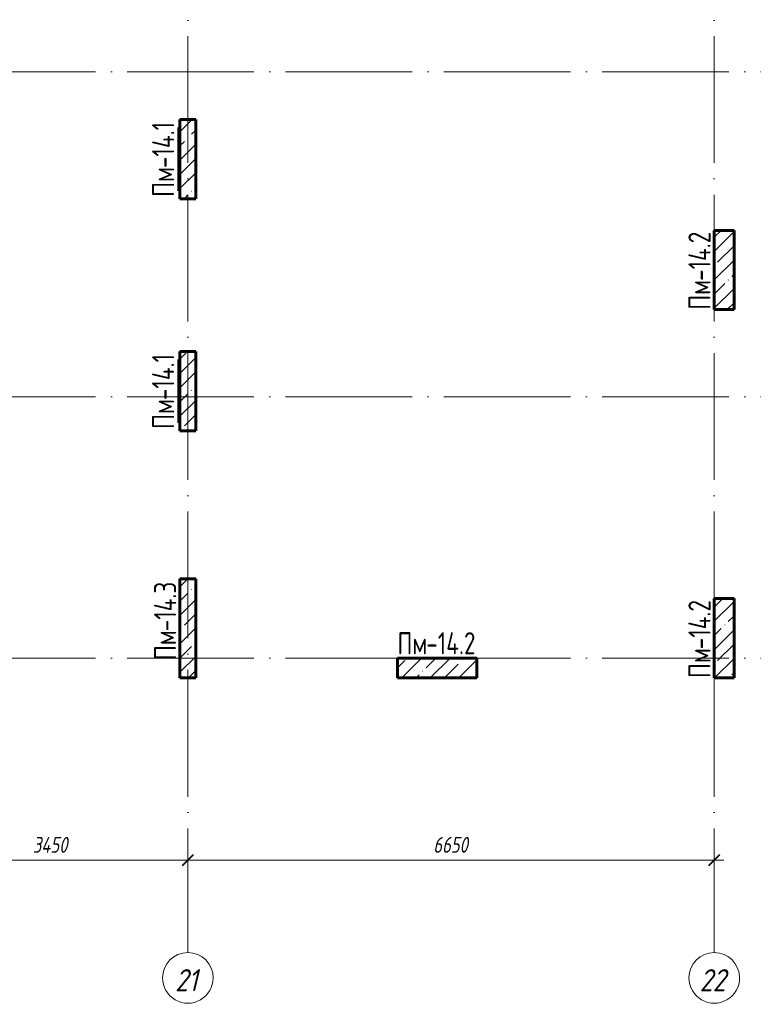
# Model space of a CAD drawing. Header units: millimetres. Extents: x 6092 to 78668, y -4371 to 43873.
# Tile 9 of 13: x 61376 to 70643, y -4371 to 8060. Entities that reach past the tile are written whole.
import ezdxf

# ---------------------------------------------------------------- set-up
doc = ezdxf.new("R2010")
doc.units = ezdxf.units.MM
doc.linetypes.add('ADSK_Линия сетки', pattern=[2000, 1600, -200, 0, -200])
for name, color, linetype, lineweight in [('A-____-____-DIMS', 211, 'Continuous', 9), ('A-____-____-DIMS-80', 211, 'Continuous', 9), ('S-COLS-____-IDEN', 171, 'Continuous', 20), ('S-COLS-____-MCUT', 52, 'Continuous', 40), ('S-COLS-____-OTLN', 52, 'Continuous', 18), ('S-GRID-____-IDEN', 1, 'Continuous', 20), ('S-GRID-____-OTLN', 1, 'Continuous', 9)]:
    doc.layers.add(name, color=color, linetype=linetype, lineweight=lineweight)
doc.styles.add('GOST Common', font='GOST_Common.ttf', dxfattribs={"width": 0.8, "height": 280})
doc.styles.add('GOST Common_I', font='GOST_Common Italic.ttf', dxfattribs={"width": 0.9, "height": 280})
doc.styles.add('GOST Common_I_1', font='GOST_Common Italic.ttf', dxfattribs={"width": 0.8, "height": 200})
doc.dimstyles.new('ADSK_Округление_5мм__Узкий_', dxfattribs={"dimscale": 304.8, "dimtxt": 0.659918, "dimasz": 0.472441, "dimexe": 0.393701, "dimexo": 0.000861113, "dimgap": 0.104987, "dimtad": 1, "dimdec": 0, "dimlfac": 304.8, "dimrnd": 5, "dimdsep": 46, "dimtxsty": 'GOST Common_I_1', "dimblk1": 'OBLIQUE', "dimblk2": 'OBLIQUE', "dimsah": 1, "dimcen": 0.09, "dimdle": 0.393701, "dimazin": 0, "dimtfac": 1, "dimtdec": 4, "dimtix": 1, "dimtmove": 0, "dimatfit": 3, "dimfxl": 1, "dimtvp": 1, "dimtfill": 1, "dimtolj": 1, "dimtzin": 0, "dimlwd": 20, "dimlwe": 20, "dimarcsym": 2})
pattern_1 = [(45, (16130.72, 8588.57), (-179.6051, 179.6051), []), (45, (16310.33, 8588.57), (-179.6051, 179.6051), [317.5, -63.5, 2.682, -60.818])]

# ---------------------------------------------------------------- blocks, each defined once
blk = doc.blocks.new('Ось сетки - Круг_Ø8 мм-6408-КЖ1_ПЭ_ВЭ14_Маркировка_Пилоны')
at = {"layer": 'S-GRID-____-IDEN'}
for start, end in [(90, 270), (270, 90)]:
    blk.add_arc((6412, 0), 320, start, end, dxfattribs=at)
blk = doc.blocks.new('DIMBLOCK21-КЖ1_ПЭ_ВЭ14_Маркировка_Пилоны')
at = {"layer": 'A-____-____-DIMS-80', "lineweight": 40}
for p, q in [((60050, -2551), (60122, -2479)), ((63500, -2551), (63572, -2479)), ((60050, -2551), (59978, -2623)), ((63500, -2551), (63428, -2623))]:
    blk.add_line(p, q, dxfattribs=at)
at = {"layer": 'A-____-____-DIMS-80', "lineweight": 20}
for p, q in [((60050, -2551), (60050, -2529)), ((60050, -2551), (63500, -2551)), ((60050, -2551), (60050, -2671)), ((63500, -2551), (63500, -2529)), ((63500, -2551), (63500, -2671))]:
    blk.add_line(p, q, dxfattribs=at)
at = {"layer": 'A-____-____-DIMS-80', "color": 0, "lineweight": 20, "insert": (61541, -2258), "char_height": 200, "width": 560.47, "attachment_point": 1, "line_spacing_factor": 1.022761, "style": 'GOST Common_I_1', "bg_fill": 3, "box_fill_scale": 1.25, "bg_fill_color": 256, "bg_fill_true_color": 13158600, "bg_fill_transparency": 0}
blk.add_mtext('3450', dxfattribs=at)
blk = doc.blocks.new('_Oblique')
at = {"color": 0, "linetype": 'ByBlock', "lineweight": -2}
blk.add_line((-0.5, -0.5), (0.5, 0.5), dxfattribs=at)
blk = doc.blocks.new('DIMBLOCK22-КЖ1_ПЭ_ВЭ14_Маркировка_Пилоны')
at = {"layer": 'A-____-____-DIMS-80', "lineweight": 40}
for p, q in [((63500, -2551), (63572, -2479)), ((70150, -2551), (70222, -2479)), ((63500, -2551), (63428, -2623)), ((70150, -2551), (70078, -2623))]:
    blk.add_line(p, q, dxfattribs=at)
at = {"layer": 'A-____-____-DIMS-80', "lineweight": 20}
for p, q in [((63500, -2551), (63500, -2529)), ((63500, -2551), (70270, -2551)), ((63500, -2551), (63500, -2671)), ((70150, -2551), (70150, -2529)), ((70150, -2551), (70150, -2671))]:
    blk.add_line(p, q, dxfattribs=at)
at = {"layer": 'A-____-____-DIMS-80', "color": 0, "lineweight": 20, "insert": (66600, -2258), "char_height": 200, "width": 540.02, "attachment_point": 1, "line_spacing_factor": 1.022761, "style": 'GOST Common_I_1', "bg_fill": 3, "box_fill_scale": 1.25, "bg_fill_color": 256, "bg_fill_true_color": 13158600, "bg_fill_transparency": 0}
blk.add_mtext('6650', dxfattribs=at)
blk = doc.blocks.new('ADSK_Марка_НесущаяКолонна - Марка_Полка 10 мм-207763-КЖ1_ПЭ_ВЭ14_Маркировка_Пилоны')
at = {"layer": 'S-COLS-____-IDEN'}
blk.add_line((45375, 5970), (45375, 6770), dxfattribs=at)
blk = doc.blocks.new('DIMBLOCK76-КЖ1_ПЭ_ВЭ14_Маркировка_Пилоны')
at = {"layer": 'A-____-____-DIMS-80', "lineweight": 40}
for p, q in [((60050, -2551), (60122, -2479)), ((63500, -2551), (63572, -2479)), ((60050, -2551), (59978, -2623)), ((63500, -2551), (63428, -2623))]:
    blk.add_line(p, q, dxfattribs=at)
at = {"layer": 'A-____-____-DIMS-80', "lineweight": 20}
for p, q in [((60050, -2551), (60050, -2529)), ((60050, -2551), (63500, -2551)), ((60050, -2551), (60050, -2671)), ((63500, -2551), (63500, -2529)), ((63500, -2551), (63500, -2671))]:
    blk.add_line(p, q, dxfattribs=at)
at = {"layer": 'A-____-____-DIMS-80', "color": 0, "lineweight": 20, "insert": (61541, -2258), "char_height": 200, "width": 560.47, "attachment_point": 1, "line_spacing_factor": 1.022761, "style": 'GOST Common_I_1', "bg_fill": 3, "box_fill_scale": 1.25, "bg_fill_color": 256, "bg_fill_true_color": 13158600, "bg_fill_transparency": 0}
blk.add_mtext('3450', dxfattribs=at)
blk = doc.blocks.new('DIMBLOCK77-КЖ1_ПЭ_ВЭ14_Маркировка_Пилоны')
at = {"layer": 'A-____-____-DIMS-80', "lineweight": 40}
for p, q in [((63500, -2551), (63572, -2479)), ((70150, -2551), (70222, -2479)), ((63500, -2551), (63428, -2623)), ((70150, -2551), (70078, -2623))]:
    blk.add_line(p, q, dxfattribs=at)
at = {"layer": 'A-____-____-DIMS-80', "lineweight": 20}
for p, q in [((63500, -2551), (63500, -2529)), ((63500, -2551), (70270, -2551)), ((63500, -2551), (63500, -2671)), ((70150, -2551), (70150, -2529)), ((70150, -2551), (70150, -2671))]:
    blk.add_line(p, q, dxfattribs=at)
at = {"layer": 'A-____-____-DIMS-80', "color": 0, "lineweight": 20, "insert": (66600, -2258), "char_height": 200, "width": 540.02, "attachment_point": 1, "line_spacing_factor": 1.022761, "style": 'GOST Common_I_1', "bg_fill": 3, "box_fill_scale": 1.25, "bg_fill_color": 256, "bg_fill_true_color": 13158600, "bg_fill_transparency": 0}
blk.add_mtext('6650', dxfattribs=at)

msp = doc.modelspace()

# ---------------------------------------------------------------- hatches: boundary and pattern name
at = {"layer": 'S-COLS-____-OTLN', "lineweight": 9}
h = msp.add_hatch(dxfattribs=at)
h.set_pattern_fill('FP_1', color=256, style=0, pattern_type=2)
h.set_pattern_definition(pattern_1)
h.paths.add_polyline_path([(63600, 5800), (63600, 6800), (63400, 6800), (63400, 5800)])
h = msp.add_hatch(dxfattribs=at)
h.set_pattern_fill('FP_1', color=256, style=0, pattern_type=2)
h.set_pattern_definition(pattern_1)
h.paths.add_polyline_path([(70150, 4400.0108), (70400, 4400.0108), (70400, 5400.0108), (70150, 5400.0108)])
h = msp.add_hatch(dxfattribs=at)
h.set_pattern_fill('FP_1', color=256, style=0, pattern_type=2)
h.set_pattern_definition(pattern_1)
h.paths.add_polyline_path([(63400, 2869.9996), (63600, 2869.9996), (63600, 3869.9996), (63400, 3869.9996)])
h = msp.add_hatch(dxfattribs=at)
h.set_pattern_fill('FP_1', color=256, style=0, pattern_type=2)
h.set_pattern_definition(pattern_1)
h.paths.add_polyline_path([(63400, -250.0003), (63600, -250.0003), (63600, 999.9997), (63400, 999.9997)])
h = msp.add_hatch(dxfattribs=at)
h.set_pattern_fill('FP_1', color=256, style=0, pattern_type=2)
h.set_pattern_definition(pattern_1)
h.paths.add_polyline_path([(70150, -249.9997), (70400, -249.9997), (70400, 750.0003), (70150, 750.0003)])
h = msp.add_hatch(dxfattribs=at)
h.set_pattern_fill('FP_1', color=256, style=0, pattern_type=2)
h.set_pattern_definition(pattern_1)
h.paths.add_polyline_path([(67150.2495, -250), (67150.2495, 0), (66150.2495, 0), (66150.2495, -250)])

# ---------------------------------------------------------------- linework, layer by layer
at = {"layer": 'S-COLS-____-MCUT', "lineweight": 60}
for p, q in [((63600, 6800), (63400, 6800)), ((63400, 6800), (63400, 5800)), ((63600, 5800), (63600, 6800)), ((63400, 5800), (63600, 5800)), ((70400, 5400.0108), (70150, 5400.0108)), ((70150, 5400.0108), (70150, 4400.0108)), ((70400, 4400.0108), (70400, 5400.0108)), ((70150, 4400.0108), (70400, 4400.0108)), ((63600, 3869.9996), (63400, 3869.9996)), ((63400, 3869.9996), (63400, 2869.9996)), ((63600, 2869.9996), (63600, 3869.9996)), ((63400, 2869.9996), (63600, 2869.9996)), ((63600, 999.9997), (63400, 999.9997)), ((63400, 999.9997), (63400, -250.0003)), ((63600, -250.0003), (63600, 999.9997)), ((70400, 750.0003), (70150, 750.0003)), ((70150, 750.0003), (70150, -249.9997)), ((70400, -249.9997), (70400, 750.0003)), ((67150.2495, 0), (66150.2495, 0)), ((66150.2495, 0), (66150.2495, -250)), ((67150.2495, -250), (67150.2495, 0)), ((63400, -250.0003), (63600, -250.0003)), ((66150.2495, -250), (67150.2495, -250)), ((70150, -249.9997), (70400, -249.9997))]:
    msp.add_line(p, q, dxfattribs=at)
at = {"layer": 'S-GRID-____-OTLN', "linetype": 'ADSK_Линия сетки'}
for p, q in [((63500, 19851.1002), (63500, -3717.186)), ((70150, 19851.1002), (70150, -3717.186)), ((6731.5249, 7400), (72652.3528, 7400)), ((6731.5249, 3300), (72652.3528, 3300)), ((6731.5249, 0), (72652.3528, 0))]:
    msp.add_line(p, q, dxfattribs=at)

# ---------------------------------------------------------------- block references
at = {"layer": 'S-COLS-____-IDEN'}
for p in [(18000, -70), (24775, -1469.9892), (18000, -3000.0004), (18025, -5895.0004), (24775, -6119.9997)]:
    msp.add_blockref('ADSK_Марка_НесущаяКолонна - Марка_Полка 10 мм-207763-КЖ1_ПЭ_ВЭ14_Маркировка_Пилоны', p, dxfattribs=at)
at = {"layer": 'S-COLS-____-IDEN', "rotation": 270.0000000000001}
msp.add_blockref('ADSK_Марка_НесущаяКолонна - Марка_Полка 10 мм-207763-КЖ1_ПЭ_ВЭ14_Маркировка_Пилоны', (60280.2495, 45375), dxfattribs=at)
at = {"layer": 'S-GRID-____-IDEN', "rotation": 269.9999999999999}
for p in [(63500, 2374.3389), (70150, 2374.3389)]:
    msp.add_blockref('Ось сетки - Круг_Ø8 мм-6408-КЖ1_ПЭ_ВЭ14_Маркировка_Пилоны', p, dxfattribs=at)

# ---------------------------------------------------------------- texts
at = {"layer": 'S-COLS-____-IDEN', "lineweight": 9, "char_height": 280, "attachment_point": 1, "rotation": 90, "style": 'GOST Common'}
for s, insert, width in [('-14.1', (63048.0034, 6186.3508), 764.4892), ('Пм', (63048.0034, 5822.2842), 441.2488), ('-14.2', (69823.0034, 4761.0816), 826.0588), ('Пм', (69823.0034, 4397.015), 441.2488), ('-14.1', (63048.0034, 3256.3504), 764.4892), ('Пм', (63048.0034, 2892.2838), 441.2488), ('-14.3', (63073.0034, 337.9905), 820.928), ('-14.2', (69823.0034, 111.0712), 826.0588), ('Пм', (63073.0034, -26.0762), 441.2488), ('Пм', (69823.0034, -252.9955), 441.2488)]:
    msp.add_mtext(s, dxfattribs=dict(at, insert=insert, width=width))
at = {"layer": 'S-COLS-____-IDEN', "lineweight": 9, "char_height": 280, "attachment_point": 1, "style": 'GOST Common'}
for s, insert, width in [('Пм', (66147.2537, 326.9966), 441.2488), ('-14.2', (66511.3203, 326.9966), 826.0588)]:
    msp.add_mtext(s, dxfattribs=dict(at, insert=insert, width=width))
at = {"layer": 'S-GRID-____-IDEN', "lineweight": 9, "char_height": 280, "attachment_point": 1, "style": 'GOST Common_I'}
for s, insert, width in [('21', (63338.6645, -3927.3627), 380.9619), ('22', (69964.9045, -3927.3627), 438.6834)]:
    msp.add_mtext(s, dxfattribs=dict(at, insert=insert, width=width))

# ---------------------------------------------------------------- next in the draw order: dimensions: what is measured, and where the dimension line sits
at = {"layer": 'A-____-____-DIMS', "lineweight": 20}
dim = msp.add_linear_dim(base=(63500, -2551.0416), p1=(60050, -2449.2182), p2=(63500, -2449.2182), dimstyle='ADSK_Округление_5мм__Узкий_', override={"dimpost": '<>', "dimfxl": 3450}, dxfattribs=at)
dim.commit()
dim.dimension.update_dxf_attribs({"geometry": 'DIMBLOCK21-КЖ1_ПЭ_ВЭ14_Маркировка_Пилоны', "text_midpoint": (61775, -2419.0416)})

# ---------------------------------------------------------------- next in the draw order: dimensions: what is measured, and where the dimension line sits
dim = msp.add_linear_dim(base=(70150, -2551.0416), p1=(63500, -2449.2182), p2=(70150, -2449.2182), dimstyle='ADSK_Округление_5мм__Узкий_', override={"dimpost": '<>', "dimfxl": 6650}, dxfattribs=at)
dim.commit()
dim.dimension.update_dxf_attribs({"geometry": 'DIMBLOCK22-КЖ1_ПЭ_ВЭ14_Маркировка_Пилоны', "text_midpoint": (66825, -2419.0416)})

# ---------------------------------------------------------------- next in the draw order: dimensions: what is measured, and where the dimension line sits
dim = msp.add_linear_dim(base=(63500, -2551.0416), p1=(60050, -2449.2182), p2=(63500, -2449.2182), dimstyle='ADSK_Округление_5мм__Узкий_', override={"dimpost": '<>', "dimfxl": 3450}, dxfattribs=at)
dim.commit()
dim.dimension.update_dxf_attribs({"geometry": 'DIMBLOCK76-КЖ1_ПЭ_ВЭ14_Маркировка_Пилоны', "text_midpoint": (61775, -2419.0416)})

# ---------------------------------------------------------------- next in the draw order: dimensions: what is measured, and where the dimension line sits
dim = msp.add_linear_dim(base=(70150, -2551.0416), p1=(63500, -2449.2182), p2=(70150, -2449.2182), dimstyle='ADSK_Округление_5мм__Узкий_', override={"dimpost": '<>', "dimfxl": 6650}, dxfattribs=at)
dim.commit()
dim.dimension.update_dxf_attribs({"geometry": 'DIMBLOCK77-КЖ1_ПЭ_ВЭ14_Маркировка_Пилоны', "text_midpoint": (66825, -2419.0416)})

doc.saveas('drawing.dxf')
